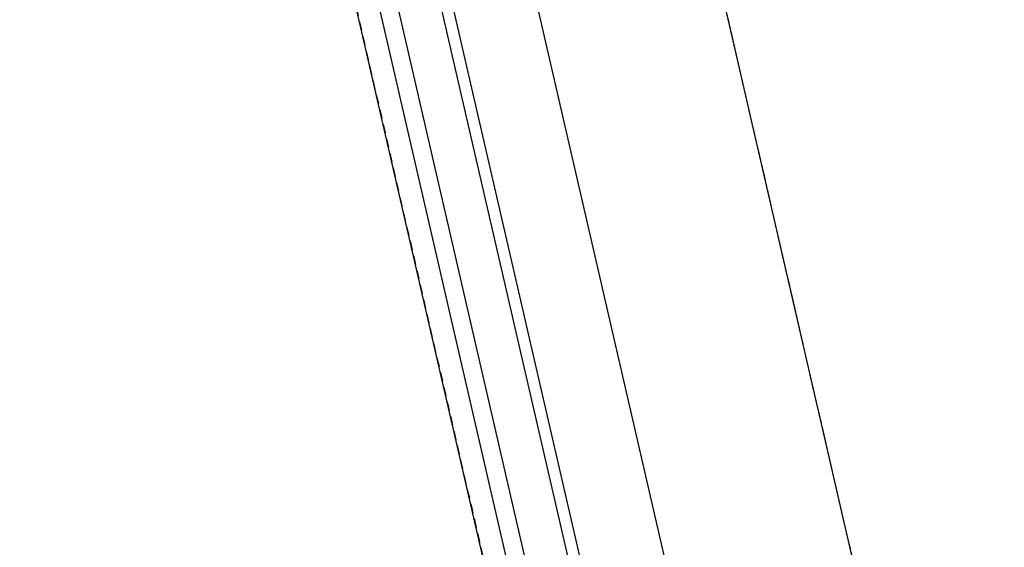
# Model space of a CAD drawing. Header units: millimetres. Extents: x 69081 to 158617, y -37521 to -9534.
# Tile 109 of 256: x 111805 to 111838, y -20094 to -20076. Entities that reach past the tile are written whole.
import ezdxf

# ---------------------------------------------------------------- set-up
doc = ezdxf.new("R2010")
doc.units = ezdxf.units.MM
doc.linetypes.add('DO', pattern=[0.8, 0.6, -0.1, 0, -0.1])
doc.linetypes.add('DP', pattern=[0.5, 0.3, -0.2])
for name, color, linetype in [('A-MEB', 8, 'Continuous'), ('A-OSI', 8, 'DO'), ('A-SCI', 7, 'Continuous'), ('BA_drz', 7, 'Continuous'), ('JS_OLKA KONSTR', 231, 'Continuous'), ('JS_PODCIĄGI', 1, 'DP'), ('podciagi i nadproza', 3, 'DP'), ('RI-PROFILE', 8, 'Continuous')]:
    doc.layers.add(name, color=color, linetype=linetype)

# ---------------------------------------------------------------- blocks, each defined once
blk = doc.blocks.new('drzwi90+50')
at = {"layer": 'RI-PROFILE'}
for p, q in [((-15.35, 5.9), (-94.35, 5.9)), ((-13.455, 1.359), (-96.244, 1.359)), ((-96.244, 0.759), (-13.455, 0.759)), ((-94.35, 0), (-15.35, 0))]:
    blk.add_line(p, q, dxfattribs=at)
blk.add_lwpolyline([(-13.455, 2.759), (-96.244, 2.759), (-96.244, 3.159), (-13.455, 3.159)], dxfattribs=at)
blk = doc.blocks.new('osie')
at = {"layer": 'A-OSI'}
blk.add_line((17389.647, -41379.066), (17986.936, -43966.211), dxfattribs=at)
blk = doc.blocks.new('A$C04435ce7')
at = {"layer": 'podciagi i nadproza'}
blk.add_lwpolyline([(1128.743, 1254.747), (1165.86, 1093.975), (1189.245, 1099.374), (1152.128, 1260.145), (1128.743, 1254.747)], dxfattribs=at)

msp = doc.modelspace()

# ---------------------------------------------------------------- linework, layer by layer
at = {"layer": 'A-MEB'}
msp.add_line((111824.4858, -20057.5176), (111847.5432, -20157.3905), dxfattribs=at)
at = {"layer": 'JS_PODCIĄGI', "lineweight": -3}
msp.add_line((111812.7933, -20060.217), (111849.9102, -20220.9881), dxfattribs=at)

# ---------------------------------------------------------------- block references
at = {"layer": 'A-SCI', "color": 4}
msp.add_blockref('osie', (94084.5456, 22838.835), dxfattribs=at)
at = {"layer": 'BA_drz', "xscale": -1, "rotation": 283.0000000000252}
msp.add_blockref('drzwi90+50', (111812.7933, -20060.217), dxfattribs=at)
at = {"layer": 'JS_OLKA KONSTR'}
msp.add_blockref('A$C04435ce7', (110684.0499, -21314.9635), dxfattribs=at)

doc.saveas('drawing.dxf')
